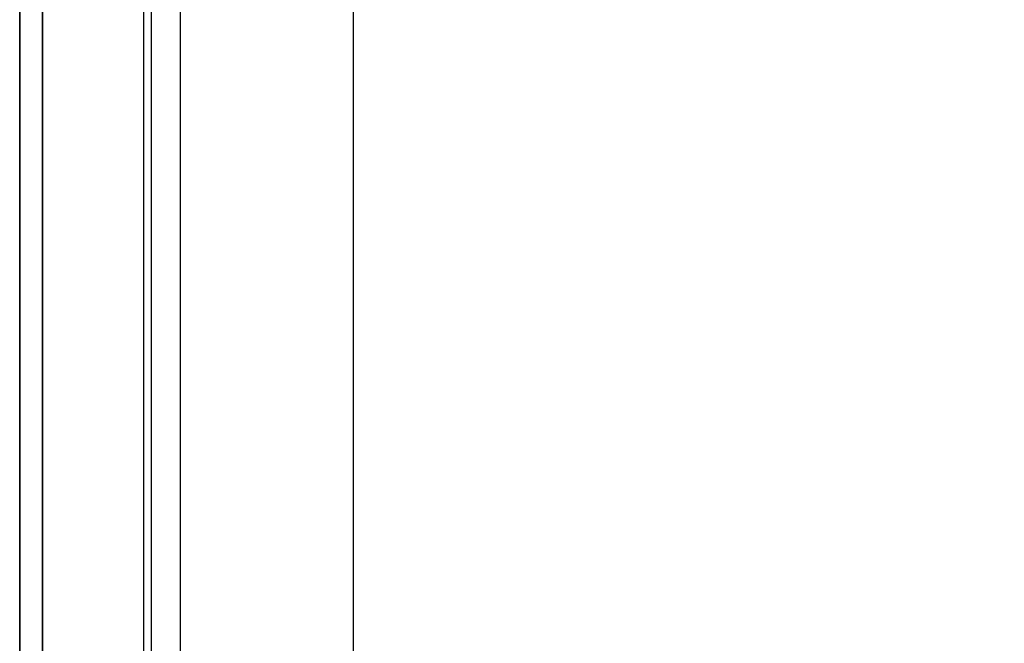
# Model space of a CAD drawing. Header units: millimetres. Extents: x 373037 to 682063, y 76092 to 274210.
# Tile 63 of 256: x 655037 to 655251, y 255581 to 255716. Entities that reach past the tile are written whole.
import ezdxf

# ---------------------------------------------------------------- set-up
doc = ezdxf.new("R2010")
doc.units = ezdxf.units.MM
doc.header["$LTSCALE"] = 100
doc.linetypes.add('ČÁRKOVANÁ', pattern=[19.05, 12.7, -6.35])
doc.layers.add('PUDORYS', color=253, linetype='CONTINUOUS')

msp = doc.modelspace()

# ---------------------------------------------------------------- linework, layer by layer
at = {"layer": 'PUDORYS', "color": 252, "ltscale": 15, "true_color": 0x939598}
for points in [[(655036.64, 249592.15), (681616.64, 249592.15), (681616.64, 273272.15), (655036.64, 273272.15)], [(681611.64, 273267.15), (655041.64, 273267.15), (655041.64, 249597.15), (681611.64, 249597.15)], [(655063.64, 249619.15), (681589.64, 249619.15), (681589.64, 273245.15), (655063.64, 273245.15)], [(681581.64, 273237.15), (655071.64, 273237.15), (655071.64, 249627.15), (681581.64, 249627.15)], [(655065.38, 255507.83), (655065.38, 255976.49), (655109.38, 255976.49), (655109.38, 255507.83)]]:
    msp.add_lwpolyline(points, close=True, dxfattribs=at)
at = {"layer": 'PUDORYS', "color": 252, "linetype": 'ČÁRKOVANÁ', "ltscale": 5, "true_color": 0x939598}
for points in [[(681606.64, 249602.15), (655036.64, 249602.15), (655036.64, 273272.15), (681606.64, 273272.15)], [(681611.64, 249597.15), (655041.64, 249597.15), (655041.64, 273267.15), (681611.64, 273267.15)]]:
    msp.add_lwpolyline(points, close=True, dxfattribs=at)
at = {"layer": 'PUDORYS', "color": 252, "true_color": 0x939598}
msp.add_lwpolyline([(655065.38, 255588.8), (655065.38, 255976.49), (655109.38, 255976.49), (655109.38, 255588.8), (655109.38, 255507.83), (655065.38, 255507.83)], close=True, dxfattribs=at)

doc.saveas('drawing.dxf')
